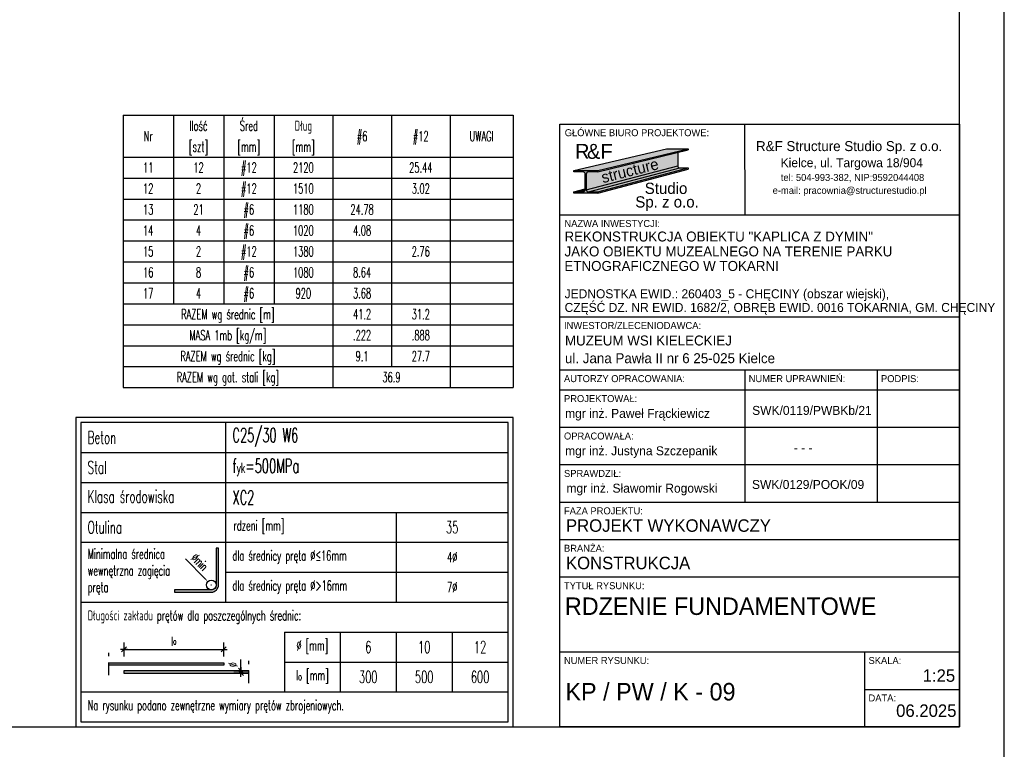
# Model space of a CAD drawing. Header units: centimetres. Extents: x -8002 to -6952, y -9103 to -4648.
# Tile 32 of 35: x -7445 to -6952, y -6122 to -5756. Entities that reach past the tile are written whole.
import ezdxf
from ezdxf.enums import TextEntityAlignment as Align

# ---------------------------------------------------------------- set-up
doc = ezdxf.new("R2010")
doc.units = ezdxf.units.CM
doc.linetypes.add('DASHED', pattern=[19.05, 12.7, -6.35])
doc.layers.get('defpoints').update_dxf_attribs({"color": 8})
for name, color, linetype in [('A_wymiary_zewn', 4, 'Continuous'), ('Section', 3, 'Continuous'), ('widoki_przerywana_R&F', 4, 'DASHED'), ('Wykaz', 3, 'Continuous'), ('wymiary_R&F', 3, 'Continuous')]:
    doc.layers.add(name, color=color, linetype=linetype)
doc.styles.add('MtXpl_FL_Pismo_Techn', font='txt')
doc.styles.add('MtXpl_FL_Pismo_Techn_1', font='txt')
doc.styles.get("Standard").update_dxf_attribs({"font": 'simplex.shx', "width": 0.6})
doc.styles.add('TECH', font='FL Pismo Techniczne.ttf')
doc.dimstyles.new('1_25 [mm]', dxfattribs={"dimscale": 0.25, "dimtxt": 18, "dimasz": 1, "dimexe": 0.18, "dimexo": 0.0625, "dimgap": 7, "dimtad": 1, "dimdec": 1, "dimlfac": 10, "dimrnd": 5, "dimdsep": 46, "dimtxsty": 'Standard', "dimblk1": 'KR', "dimblk2": 'KR', "dimsah": 1, "dimcen": 0.09, "dimse1": 1, "dimse2": 1, "dimclrd": 8, "dimadec": 0, "dimazin": 0, "dimtfac": 1, "dimtdec": 1, "dimtofl": 0, "dimtmove": 0, "dimatfit": 3, "dimfxl": 1, "dimtvp": 1, "dimtolj": 1, "dimtzin": 0, "dimarcsym": 0})

# ---------------------------------------------------------------- blocks, each defined once
blk = doc.blocks.new('tab_konstr_Tokarnia')
at = {"layer": 'A_wymiary_zewn', "true_color": 0xd7d6d6}
h = blk.add_hatch(color=254, dxfattribs=at)
h.dxf.hatch_style = 1
h.paths.add_polyline_path([(155912.24, -6517.47), (155890.64, -6517.47), (155797.69, -6539.31), (155821.69, -6539.31)])
at = {"layer": 'A_wymiary_zewn', "true_color": 0x293133}
h = blk.add_hatch(color=250, dxfattribs=at)
h.dxf.hatch_style = 1
h.paths.add_polyline_path([(155912.24, -6518.68), (155912.24, -6517.47), (155821.69, -6539.31), (155821.69, -6540.66)])
at = {"layer": 'A_wymiary_zewn', "true_color": 0x848484}
h = blk.add_hatch(color=252, dxfattribs=at)
h.dxf.hatch_style = 1
h.paths.add_polyline_path([(155901.85, -6534.75), (155901.85, -6521.2), (155821.69, -6540.66), (155812.39, -6540.66, 0.414214), (155810.14, -6542.91), (155810.14, -6558.51, 0.037989), (155810.16, -6558.85)])
at = {"layer": 'A_wymiary_zewn', "true_color": 0xafadad}
h = blk.add_hatch(color=253, dxfattribs=at)
h.dxf.hatch_style = 1
h.paths.add_polyline_path([(155903.87, -6536.77, -0.414214), (155901.85, -6534.75), (155810.16, -6558.85, 0.370396), (155812.39, -6560.76)])
at = {"layer": 'A_wymiary_zewn', "true_color": 0xd7d6d6}
h = blk.add_hatch(color=254, dxfattribs=at)
h.dxf.hatch_style = 1
h.paths.add_polyline_path([(155912.24, -6536.77), (155903.87, -6536.77), (155812.39, -6560.76), (155821.69, -6560.76)])
at = {"layer": 'A_wymiary_zewn', "true_color": 0x293133}
h = blk.add_hatch(color=250, dxfattribs=at)
h.dxf.hatch_style = 1
h.paths.add_polyline_path([(155912.24, -6537.99), (155912.24, -6536.77), (155821.69, -6560.76), (155821.69, -6562.11)])
h = blk.add_hatch(color=250, dxfattribs=at)
h.dxf.hatch_style = 1
edge = h.paths.add_edge_path()
edge.add_line((155797.69, -6560.76), (155806.99, -6560.76))
edge.add_arc((155806.99, -6558.51), 2.25, 270, 0)
edge.add_line((155809.24, -6558.51), (155809.24, -6542.91))
edge.add_arc((155806.99, -6542.91), 2.25, 0, 90)
edge.add_line((155806.99, -6540.66), (155797.69, -6540.66))
edge.add_line((155797.69, -6540.66), (155797.69, -6539.31))
edge.add_line((155797.69, -6539.31), (155821.69, -6539.31))
edge.add_line((155821.69, -6539.31), (155821.69, -6540.66))
edge.add_line((155821.69, -6540.66), (155812.39, -6540.66))
edge.add_arc((155812.39, -6542.91), 2.25, 90, 180)
edge.add_line((155810.14, -6542.91), (155810.14, -6558.51))
edge.add_arc((155812.39, -6558.51), 2.25, 180, 270)
edge.add_line((155812.39, -6560.76), (155821.69, -6560.76))
edge.add_line((155821.69, -6560.76), (155821.69, -6562.11))
edge.add_line((155821.69, -6562.11), (155797.69, -6562.11))
edge.add_line((155797.69, -6562.11), (155797.69, -6560.76))
at = {"layer": 'A_wymiary_zewn', "true_color": 0xafadad}
h = blk.add_hatch(color=253, dxfattribs=at)
h.dxf.hatch_style = 1
h.paths.add_polyline_path([(155809.24, -6558.51), (155809.24, -6557.78), (155797.69, -6560.76), (155806.99, -6560.76, 0.414214)])
at = {"color": 5}
for p, q in [((155783.87, -6492.94), (156183.87, -6492.94)), ((155783.87, -7096.92), (155783.87, -6492.94)), ((156183.87, -6492.94), (156183.87, -7096.92)), ((156183.87, -7096.92), (155783.87, -7096.92))]:
    blk.add_line(p, q, dxfattribs=at)
at = {"color": 4}
for p, q in [((155969.34, -6583.94), (155968.87, -6492.94)), ((156183.87, -6583.94), (155783.87, -6583.94)), ((156183.87, -6686.19), (155783.87, -6686.19)), ((156183.87, -6739.42), (155783.87, -6739.42)), ((155968.87, -6739.42), (155968.87, -6871.92)), ((156101.37, -6739.42), (156101.37, -6871.92)), ((156183.87, -6759.42), (155783.87, -6759.42)), ((156183.87, -6759.42), (155783.87, -6759.42)), ((156183.87, -6759.42), (155783.87, -6759.42)), ((156183.87, -6796.92), (155783.87, -6796.92)), ((156183.87, -6834.42), (155783.87, -6834.42)), ((156183.87, -6871.92), (155783.87, -6871.92)), ((156183.87, -6871.92), (155783.87, -6871.92)), ((156183.87, -6909.42), (155783.87, -6909.42)), ((156183.87, -6946.92), (155783.87, -6946.92)), ((156183.87, -7021.92), (155783.87, -7021.92)), ((156088.87, -7021.92), (156088.87, -7096.92)), ((156088.87, -7059.42), (156183.87, -7059.42))]:
    blk.add_line(p, q, dxfattribs=at)
at = {"layer": 'A_wymiary_zewn', "color": 250, "true_color": 0x293133}
for p, q in [((155797.69, -6539.31), (155890.64, -6517.47)), ((155821.69, -6539.31), (155912.24, -6517.47)), ((155890.64, -6517.47), (155912.24, -6517.47)), ((155912.24, -6517.47), (155912.24, -6518.68)), ((155821.69, -6540.66), (155912.24, -6518.68)), ((155901.85, -6520.71), (155901.85, -6534.75)), ((155810.16, -6558.85), (155901.85, -6534.75)), ((155812.39, -6560.76), (155903.87, -6536.77)), ((155821.69, -6560.76), (155912.24, -6536.77)), ((155903.87, -6536.77), (155912.24, -6536.77)), ((155797.69, -6540.66), (155797.69, -6539.31)), ((155797.69, -6539.31), (155821.69, -6539.31)), ((155806.99, -6540.66), (155797.69, -6540.66)), ((155809.24, -6558.51), (155809.24, -6542.91)), ((155810.14, -6542.91), (155810.14, -6558.51)), ((155821.69, -6540.66), (155812.39, -6540.66)), ((155821.69, -6562.11), (155912.24, -6537.99)), ((155821.69, -6539.31), (155821.69, -6540.66)), ((155797.69, -6560.76), (155809.24, -6557.78)), ((155797.69, -6560.76), (155806.99, -6560.76)), ((155797.69, -6562.11), (155797.69, -6560.76)), ((155821.69, -6562.11), (155797.69, -6562.11)), ((155812.39, -6560.76), (155821.69, -6560.76)), ((155821.69, -6560.76), (155821.69, -6562.11))]:
    blk.add_line(p, q, dxfattribs=at)
for centre, radius, start, end in [((155903.87, -6534.75), 2.03, 180, 270), ((155806.99, -6542.91), 2.25, 0, 90), ((155812.39, -6542.91), 2.25, 90, 180), ((155806.99, -6558.51), 2.25, 270, 0), ((155812.39, -6558.51), 2.25, 180, 270)]:
    blk.add_arc(centre, radius, start, end, dxfattribs=at)
at = {"layer": 'Section'}
for p, q in [((155890.64, -6517.47), (155912.24, -6517.47)), ((155912.24, -6517.47), (155912.24, -6518.68)), ((155912.24, -6536.77), (155912.24, -6537.99))]:
    blk.add_line(p, q, dxfattribs=at)
at = {"color": 4}
for s, height, style, p in [('GŁÓWNE BIURO PROJEKTOWE:', 7, 'TECH', (155788.64, -6504.94)), ('R&F Structure Studio Sp. z o.o.', 10, 'MtXpl_FL_Pismo_Techn', (155980.21, -6519.88)), ('Kielce, ul. Targowa 18/904', 9, 'MtXpl_FL_Pismo_Techn', (156004.9, -6536.03)), ('tel: 504-993-382, NIP:9592044408', 7, 'MtXpl_FL_Pismo_Techn', (156005.06, -6549.8)), ('e-mail: pracownia@structurestudio.pl', 7, 'MtXpl_FL_Pismo_Techn', (155996.88, -6562.75)), ('NAZWA INWESTYCJI:', 7, 'TECH', (155788.34, -6595.94)), ('REKONSTRUKCJA OBIEKTU "KAPLICA Z DYMIN"', 10, 'TECH', (155788.4, -6610.48)), ('JAKO OBIEKTU MUZEALNEGO NA TERENIE PARKU ', 10, 'TECH', (155788.4, -6625.43)), ('ETNOGRAFICZNEGO W TOKARNI ', 10, 'TECH', (155788.32, -6639.99)), ('JEDNOSTKA EWID.: 260403_5 - CHĘCINY (obszar wiejski), ', 9, 'TECH', (155788.5, -6667.34)), ('CZĘŚĆ DZ. NR EWID. 1682/2, OBRĘB EWID. 0016 TOKARNIA, GM. CHĘCINY  ', 9, 'TECH', (155788.5, -6681.06)), ('INWESTOR/ZLECENIODAWCA:', 7, 'TECH', (155787.87, -6698.19)), ('MUZEUM WSI KIELECKIEJ ', 10, 'TECH', (155788.87, -6714.7)), ('ul. Jana Pawła II nr 6 25-025 Kielce ', 10.0002, 'TECH', (155788.87, -6732.44)), ('AUTORZY OPRACOWANIA:', 7, 'TECH', (155787.87, -6751.42)), ('NUMER UPRAWNIEŃ:', 7, 'TECH', (155972.87, -6751.42)), ('PODPIS:', 7, 'TECH', (156105.37, -6751.42)), ('PROJEKTOWAŁ:', 7, 'TECH', (155787.9, -6771.42)), ('OPRACOWAŁA:', 7, 'TECH', (155787.9, -6808.92)), ('SPRAWDZIŁ:', 7, 'TECH', (155787.9, -6846.42)), ('FAZA PROJEKTU:', 7, 'TECH', (155787.87, -6883.92)), ('BRANŻA:', 7, 'TECH', (155787.87, -6921.42)), ('TYTUŁ RYSUNKU:', 7, 'TECH', (155787.87, -6958.92)), ('NUMER RYSUNKU:', 7, 'TECH', (155787.87, -7033.92)), ('SKALA:', 7, 'TECH', (156092.87, -7033.92)), ('DATA:', 7, 'TECH', (156092.87, -7071.42))]:
    blk.add_text(s, height=height, dxfattribs=dict(at, style=style)).set_placement(p)
at = {"color": 3, "style": 'TECH'}
for s, height, p in [('SWK/0119/PWBKb/21', 9, (155976.35, -6784.26)), ('mgr inż. Paweł Frąckiewicz', 9, (155788.97, -6787.22)), ('mgr inż. Justyna Szczepanik', 9, (155788.97, -6824.72)), ('- - -', 9, (156018.16, -6821.76)), ('PROJEKT WYKONAWCZY', 12.5, (155789.87, -6901.42)), ('KONSTRUKCJA', 12.5, (155789.87, -6938.92)), ('06.2025', 12.5, (156120.53, -7086.92))]:
    blk.add_text(s, height=height, dxfattribs=at).set_placement(p)
at = {"color": 3, "char_height": 9, "style": 'TECH'}
for s, insert, width, attachment_point in [('mgr inż. Sławomir Rogowski', (155790.36, -6864.92), 202.7748, 7), ('\\pxi-3,l4,t4;SWK/0129/POOK/09', (156027.86, -6858.62), 115, 8)]:
    blk.add_mtext(s, dxfattribs=dict(at, insert=insert, width=width, attachment_point=attachment_point))
at = {"layer": 'A_wymiary_zewn', "color": 10, "style": 'TECH'}
for s, p in [('R', (155798.91, -6527.63)), ('F', (155824.41, -6527.63))]:
    blk.add_text(s, height=15, dxfattribs=at).set_placement(p)
at = {"layer": 'A_wymiary_zewn', "color": 18, "true_color": 0x000000, "style": 'TECH'}
blk.add_text('&', height=15, dxfattribs=at).set_placement((155810.91, -6527.63))
at = {"layer": 'A_wymiary_zewn', "color": 4, "style": 'MtXpl_FL_Pismo_Techn_1'}
blk.add_text('structure', height=11.25, rotation=14.13176, dxfattribs=at).set_placement((155826.88, -6552.05))
at = {"layer": 'A_wymiary_zewn', "color": 1, "style": 'TECH'}
for s, p in [('Studio', (155868.78, -6562.79)), ('Sp. z o.o.', (155859.31, -6576.42))]:
    blk.add_text(s, height=11.25, dxfattribs=at).set_placement(p)
blk = doc.blocks.new('*D649')
at = {"color": 8, "lineweight": -2}
blk.add_line((-7362.31, -6026.7), (-7352.38, -6036.73), dxfattribs=at)
at = {"color": 0}
for p, q in [((-7349.39, -6039.77), (-7349.34, -6039.77)), ((-7349.37, -6039.79), (-7349.37, -6039.74))]:
    blk.add_line(p, q, dxfattribs=at)
at = {"color": 8}
blk.add_solid([(-7352.6, -6036.95), (-7352.15, -6036.51), (-7351.06, -6038.06)], dxfattribs=at)
at = {"layer": 'defpoints', "color": 0}
for p in [(-7351.06, -6038.06), (-7347.68, -6041.47)]:
    blk.add_point(p, dxfattribs=at)
at = {"color": 8, "insert": (-7355.16, -6028.23), "char_height": 4.5, "attachment_point": 5, "rotation": 314.7337}
blk.add_mtext('\\A1;\\A1;%%cmin', dxfattribs=at)
blk = doc.blocks.new('KR')
for p, q in [((0, -14), (0, 14)), ((-7, 0), (7, 0))]:
    blk.add_line(p, q)
at = {"color": 2}
blk.add_line((-4.95, -4.95), (4.95, 4.95), dxfattribs=at)
blk = doc.blocks.new('*D650')
at = {"color": 8, "lineweight": -2}
blk.add_line((-7392.9, -6072.02), (-7343.4, -6072.02), dxfattribs=at)
at = {"layer": 'defpoints', "color": 0}
for p in [(-7343.15, -6072.02), (-7343.15, -6078.76), (-7393.15, -6082.76)]:
    blk.add_point(p, dxfattribs=at)
at = {"color": 8, "linetype": 'ByBlock', "lineweight": -2, "xscale": 0.25, "yscale": 0.25, "zscale": 0.25, "rotation": 180}
blk.add_blockref('KR', (-7393.15, -6072.02), dxfattribs=at)
at = {"color": 8, "linetype": 'ByBlock', "lineweight": -2, "xscale": 0.25, "yscale": 0.25, "zscale": 0.25}
blk.add_blockref('KR', (-7343.15, -6072.02), dxfattribs=at)
at = {"color": 8, "insert": (-7368.15, -6068.02), "char_height": 4.5, "attachment_point": 5}
blk.add_mtext('\\A1;l{\\H0.66667x;o}', dxfattribs=at)
blk = doc.blocks.new('*D651')
at = {"color": 8, "lineweight": -2}
for p, q in [((-7334.54, -6082.51), (-7334.54, -6077.09)), ((-7334.54, -6084.21), (-7334.54, -6084.46))]:
    blk.add_line(p, q, dxfattribs=at)
at = {"layer": 'defpoints', "color": 0}
for p in [(-7339.46, -6082.76), (-7339.46, -6083.96), (-7334.54, -6082.76)]:
    blk.add_point(p, dxfattribs=at)
at = {"color": 8, "linetype": 'ByBlock', "lineweight": -2, "xscale": 0.25, "yscale": 0.25, "zscale": 0.25}
for p, rotation in [((-7334.54, -6082.76), 270), ((-7334.54, -6083.96), 90)]:
    blk.add_blockref('KR', p, dxfattribs=dict(at, rotation=rotation))
at = {"color": 8, "insert": (-7338.54, -6079.67), "char_height": 4.5, "attachment_point": 5, "rotation": 90}
blk.add_mtext('\\A1;%%C', dxfattribs=at)

msp = doc.modelspace()

# ---------------------------------------------------------------- hatches: boundary and pattern name
h = msp.add_hatch(color=8)
edge = h.paths.add_edge_path()
edge.add_line((-7367.767, -6043.366), (-7349.367, -6043.366))
edge.add_arc((-7349.367, -6039.766), 3.6, 270, 360)
edge.add_line((-7345.767, -6039.766), (-7345.767, -6021.366))
edge.add_line((-7345.767, -6021.366), (-7346.967, -6021.366))
edge.add_line((-7346.967, -6021.366), (-7346.967, -6039.766))
edge.add_arc((-7349.367, -6039.766), 2.4, 270, 360, ccw=False)
edge.add_line((-7349.367, -6042.166), (-7367.767, -6042.166))
edge.add_line((-7367.767, -6042.166), (-7367.767, -6043.366))
for points in [[(-7400.648, -6078.759), (-7400.648, -6079.959), (-7343.148, -6079.959), (-7343.148, -6078.759)], [(-7330.648, -6083.959), (-7330.648, -6082.759), (-7393.148, -6082.759), (-7393.148, -6083.959)]]:
    msp.add_hatch(color=8).paths.add_polyline_path(points)

# ---------------------------------------------------------------- linework, layer by layer
at = {"color": 8}
for p, q in [((-7342.267, -5958.366), (-7342.267, -6003.366)), ((-7414.767, -5973.366), (-7200.767, -5973.366)), ((-7414.767, -5988.366), (-7200.767, -5988.366)), ((-7414.767, -6003.366), (-7200.767, -6003.366)), ((-7342.267, -6003.366), (-7342.267, -6018.366)), ((-7256.767, -6003.366), (-7256.767, -6018.366)), ((-7414.767, -6018.366), (-7200.767, -6018.366)), ((-7342.267, -6018.366), (-7342.267, -6048.366)), ((-7256.767, -6018.366), (-7256.767, -6048.366)), ((-7342.267, -6033.366), (-7200.767, -6033.366)), ((-7414.767, -6048.366), (-7200.767, -6048.366)), ((-7312.767, -6063.366), (-7312.767, -6093.366)), ((-7312.767, -6063.366), (-7200.767, -6063.366)), ((-7284.767, -6063.366), (-7284.767, -6093.366)), ((-7256.767, -6063.366), (-7256.767, -6093.366)), ((-7228.767, -6063.366), (-7228.767, -6093.366)), ((-7312.767, -6078.366), (-7200.767, -6078.366)), ((-7414.767, -6093.366), (-7200.767, -6093.366))]:
    msp.add_line(p, q, dxfattribs=at)
for points in [[(-7417.267, -6110.866), (-7198.267, -6110.866), (-7198.267, -5955.866), (-7417.267, -5955.866)], [(-7414.767, -6108.366), (-7200.767, -6108.366), (-7200.767, -5958.366), (-7414.767, -5958.366)]]:
    msp.add_lwpolyline(points, close=True, dxfattribs=at)
msp.add_lwpolyline([(-7367.767, -6043.366), (-7349.367, -6043.366, 0.4142136), (-7345.767, -6039.766), (-7345.767, -6021.366), (-7346.967, -6021.366), (-7346.967, -6039.766, -0.4142136), (-7349.367, -6042.166), (-7367.767, -6042.166)], format="xyb", close=True, dxfattribs=at)
for points in [[(-7400.648, -6078.759), (-7343.148, -6078.759), (-7343.148, -6079.959), (-7400.648, -6079.959)], [(-7330.648, -6082.759), (-7393.148, -6082.759), (-7393.148, -6083.959), (-7330.648, -6083.959)]]:
    msp.add_lwpolyline(points, dxfattribs=at)
msp.add_circle((-7349.367, -6039.766), 2.4, dxfattribs=at)
at = {"layer": 'defpoints'}
msp.add_lwpolyline([(-8002.267, -6133.366), (-6952.267, -6133.366), (-6952.267, -5390.866), (-8002.267, -5390.866)], close=True, dxfattribs=at)
at = {"layer": 'widoki_przerywana_R&F', "color": 8, "ltscale": 0.5}
for p, q in [((-7400.648, -6084.959), (-7400.648, -6073.759)), ((-7330.648, -6088.959), (-7330.648, -6077.759))]:
    msp.add_line(p, q, dxfattribs=at)
at = {"layer": 'Wykaz'}
for p, q in [((-7393.567, -5804.366), (-7198.267, -5804.366)), ((-7393.567, -5804.366), (-7393.567, -5940.866)), ((-7368.367, -5804.366), (-7368.367, -5898.866)), ((-7343.167, -5804.366), (-7343.167, -5898.866)), ((-7317.967, -5804.366), (-7317.967, -5898.866)), ((-7288.567, -5804.366), (-7288.567, -5940.866)), ((-7259.167, -5804.366), (-7259.167, -5930.366)), ((-7229.767, -5804.366), (-7229.767, -5930.366)), ((-7198.267, -5804.366), (-7198.267, -5940.866)), ((-7393.567, -5825.366), (-7198.267, -5825.366)), ((-7393.567, -5835.866), (-7198.267, -5835.866)), ((-7393.567, -5846.366), (-7198.267, -5846.366)), ((-7393.567, -5856.866), (-7198.267, -5856.866)), ((-7393.567, -5867.366), (-7198.267, -5867.366)), ((-7393.567, -5877.866), (-7198.267, -5877.866)), ((-7393.567, -5888.366), (-7198.267, -5888.366)), ((-7393.567, -5898.866), (-7198.267, -5898.866)), ((-7393.567, -5909.366), (-7198.267, -5909.366)), ((-7393.567, -5919.866), (-7198.267, -5919.866)), ((-7393.567, -5930.366), (-7198.267, -5930.366)), ((-7229.767, -5930.366), (-7229.767, -5940.866)), ((-7393.567, -5940.866), (-7198.267, -5940.866))]:
    msp.add_line(p, q, dxfattribs=at)
at = {"layer": 'wymiary_R&F', "color": 5}
msp.add_lwpolyline([(-7942.267, -6110.866), (-6974.767, -6110.866), (-6974.767, -5413.366), (-7942.267, -5413.366)], close=True, dxfattribs=at)

# ---------------------------------------------------------------- block references
at = {"layer": 'A_wymiary_zewn', "xscale": 0.5, "yscale": 0.5, "zscale": 0.5}
msp.add_blockref('tab_konstr_Tokarnia', (-85066.701, -2562.405), dxfattribs=at)

# ---------------------------------------------------------------- texts
at = {"color": 3, "width": 0.6}
for s, p in [('35', (-7228.734, -6010.866)), ('6', (-7270.767, -6070.866)), ('10', (-7242.767, -6070.866)), ('12', (-7214.767, -6070.866)), ('300', (-7270.767, -6085.866)), ('500', (-7242.767, -6085.866)), ('600', (-7214.767, -6085.866))]:
    msp.add_text(s, height=6, dxfattribs=at).set_placement(p, align=Align.MIDDLE_CENTER)
at = {"color": 8, "width": 0.6}
for s, p in [('4%%c', (-7228.733, -6025.866)), ('7%%c', (-7228.733, -6040.866))]:
    msp.add_text(s, height=5, dxfattribs=at).set_placement(p, align=Align.MIDDLE_CENTER)
at = {"color": 2, "style": 'TECH'}
for s, height, p in [('RDZENIE FUNDAMENTOWE', 8.75, (-7172.311, -6054.774)), ('1:25', 6.25, (-6993.147, -6088.284))]:
    msp.add_text(s, height=height, dxfattribs=at).set_placement(p)
at = {"color": 1, "style": 'TECH'}
msp.add_text('KP / PW / K - 09', height=8.75, dxfattribs=at).set_placement((-7172.031, -6097.616))
at = {"color": 2, "char_height": 7, "attachment_point": 4}
for s, insert, width in [('C25/30 W6', (-7338.767, -5965.866), 194), ('f{\\H0.71429x;yk}=500MPa', (-7338.767, -5980.866), 87.70081), ('XC2', (-7338.767, -5995.866), 194)]:
    msp.add_mtext(s, dxfattribs=dict(at, insert=insert, width=width))
at = {"color": 8}
for s, insert, char_height, width, attachment_point in [('Beton', (-7411.267, -5965.866), 6.25, 24.2558, 4), ('Stal', (-7411.267, -5980.866), 6.25, 24.2558, 4), ('Klasa środowiska', (-7411.267, -5992.301), 6.25, 66.58852, 1), ('Otulina', (-7411.267, -6010.866), 6.25, 24.2558, 4), ('Minimalna średnica wewnętrzna zagięcia pręta', (-7411.267, -6033.366), 5, 57.08537, 4), ('dla średnicy pręta %%C≤16mm', (-7338.767, -6025.866), 5, 86.5, 4), ('dla średnicy pręta %%C>16mm', (-7338.767, -6040.866), 5, 86.5, 4), ('Długości zakładu prętów dla poszczególnych średnic:', (-7411.267, -6055.866), 5, 185.34336, 4), ('\\A1;%%C{\\A0; [mm]}', (-7298.767, -6070.866), 5, 28, 5), ('l{\\H0.7x;o} [mm]', (-7298.767, -6085.866), 5, 28, 5), ('Na rysunku podano zewnętrzne wymiary prętów zbrojeniowych.', (-7411.267, -6100.866), 5, 185.34336, 4)]:
    msp.add_mtext(s, dxfattribs=dict(at, insert=insert, char_height=char_height, width=width, attachment_point=attachment_point))
at = {"color": 8, "insert": (-7338.257, -6010.785), "char_height": 5, "width": 115.5, "attachment_point": 4, "line_spacing_factor": 0.847059}
msp.add_mtext('rdzeni [mm]', dxfattribs=at)
at = {"layer": 'Wykaz', "width": 0.6}
for s, p in [('Ilość', (-7355.767, -5809.616)), ('Śred', (-7330.567, -5809.616)), ('Dług', (-7303.267, -5809.616)), ('Nr', (-7380.967, -5814.866)), ('#6', (-7273.867, -5814.866)), ('#6', (-7273.867, -5814.866)), ('#12', (-7244.467, -5814.866)), ('#12', (-7244.467, -5814.866)), ('UWAGI', (-7214.017, -5814.866)), ('[szt]', (-7355.767, -5820.116)), ('[mm]', (-7330.567, -5820.116)), ('[mm]', (-7303.267, -5820.116)), ('11', (-7380.967, -5830.616)), ('12', (-7355.767, -5830.616)), ('#12', (-7330.567, -5830.616)), ('2120', (-7303.267, -5830.616)), ('25.44', (-7244.467, -5830.616)), ('12', (-7380.967, -5841.116)), ('2', (-7355.767, -5841.116)), ('#12', (-7330.567, -5841.116)), ('1510', (-7303.267, -5841.116)), ('3.02', (-7244.467, -5841.116)), ('13', (-7380.967, -5851.616)), ('21', (-7355.767, -5851.616)), ('#6', (-7330.567, -5851.616)), ('1180', (-7303.267, -5851.616)), ('24.78', (-7273.867, -5851.616)), ('14', (-7380.967, -5862.116)), ('4', (-7355.767, -5862.116)), ('#6', (-7330.567, -5862.116)), ('1020', (-7303.267, -5862.116)), ('4.08', (-7273.867, -5862.116)), ('15', (-7380.967, -5872.616)), ('2', (-7355.767, -5872.616)), ('#12', (-7330.567, -5872.616)), ('1380', (-7303.267, -5872.616)), ('2.76', (-7244.467, -5872.616)), ('16', (-7380.967, -5883.116)), ('8', (-7355.767, -5883.116)), ('#6', (-7330.567, -5883.116)), ('1080', (-7303.267, -5883.116)), ('8.64', (-7273.867, -5883.116)), ('17', (-7380.967, -5893.616)), ('4', (-7355.767, -5893.616)), ('#6', (-7330.567, -5893.616)), ('920', (-7303.267, -5893.616)), ('3.68', (-7273.867, -5893.616)), ('RAZEM wg średnic [m]', (-7341.067, -5904.116)), ('41.2', (-7273.867, -5904.116)), ('31.2', (-7244.467, -5904.116)), ('MASA 1mb [kg/m]', (-7341.067, -5914.616)), ('.222', (-7273.867, -5914.616)), ('.888', (-7244.467, -5914.616)), ('RAZEM wg średnic [kg]', (-7341.067, -5925.116)), ('9.1', (-7273.867, -5925.116)), ('27.7', (-7244.467, -5925.116)), ('RAZEM wg gat. stali [kg]', (-7341.067, -5935.616)), ('36.9', (-7259.167, -5935.616))]:
    msp.add_text(s, height=5.04, dxfattribs=at).set_placement(p, align=Align.MIDDLE_CENTER)

# ---------------------------------------------------------------- dimensions: what is measured, and where the dimension line sits
at = {"color": 8}
dim = msp.add_diameter_dim_2p(p1=(-7347.678, -6041.471), p2=(-7351.057, -6038.061), text='\\A1;%%cmin', dimstyle='1_25 [mm]', override={"dimasz": 7.5, "dimclrt": 8}, dxfattribs=at)
dim.commit()
dim.dimension.update_dxf_attribs({"geometry": '*D649', "text_midpoint": (-7355.163, -6028.233)})
dim = msp.add_linear_dim(base=(-7343.148, -6072.015), p1=(-7393.148, -6082.759), p2=(-7343.148, -6078.759), text='l{\\H0.66667x;o}', dimstyle='1_25 [mm]', override={"dimclrt": 8}, dxfattribs=at)
dim.commit()
dim.dimension.update_dxf_attribs({"geometry": '*D650', "text_midpoint": (-7368.148, -6068.015)})
dim = msp.add_linear_dim(base=(-7334.538, -6082.759), p1=(-7339.459, -6083.959), p2=(-7339.459, -6082.759), angle=90, text='%%C', dimstyle='1_25 [mm]', override={"dimclrt": 8}, dxfattribs=at)
dim.commit()
dim.dimension.update_dxf_attribs({"geometry": '*D651', "text_midpoint": (-7338.538, -6079.674)})

doc.saveas('drawing.dxf')
